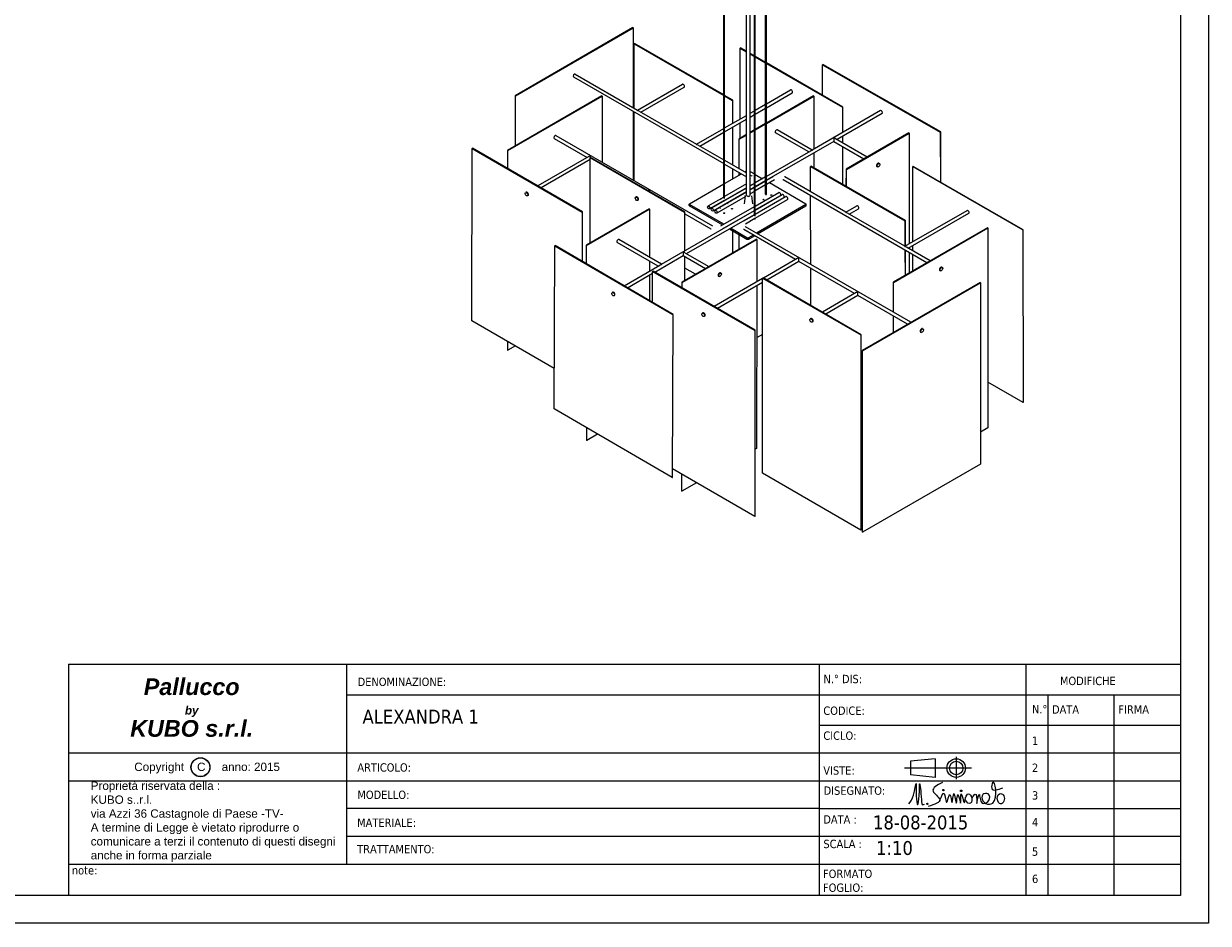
# Model space of a CAD drawing. Extents: x 360 to 4460, y -128 to 2742.
# Tile 10 of 14: x 2329 to 4460, y -128 to 1490. Entities that reach past the tile are written whole.
import ezdxf

# ---------------------------------------------------------------- set-up
doc = ezdxf.new("R2010")
doc.units = 0
doc.header["$LTSCALE"] = 10
doc.layers.add('CARTIGLIO', color=7, linetype='Continuous', lineweight=25)
doc.layers.add('FIRMA', color=7, linetype='Continuous', lineweight=25)
doc.layers.add('PROSPETTI', color=7, linetype='Continuous')
doc.layers.add('Visibile (ISO)', color=7, linetype='Continuous')
doc.styles.get("Standard").update_dxf_attribs({"font": 'TAHOMA.TTF'})

# ---------------------------------------------------------------- blocks, each defined once
blk = doc.blocks.new('A3')
at = {"layer": 'PROSPETTI'}
for points in [[(-90.29, 286.83), (319.71, 286.83), (319.71, -0.17), (-90.29, -0.17)], [(-85.29, 281.83), (314.71, 281.83), (314.71, 4.83), (-85.29, 4.83)]]:
    blk.add_lwpolyline(points, close=True, dxfattribs=at)
blk = doc.blocks.new('FIRMA')
at = {"layer": 'FIRMA'}
for centre, radius in [((341.5, 160.7), 1.2), ((373.4, 159.3), 1.4), ((312.7, 135.8), 1.18)]:
    blk.add_circle(centre, radius, dxfattribs=at)
for points in [[(279.4, 135.6), (287.9, 151.6), (292.3, 172.7), (292.5, 150.5), (294.9, 134.3), (298, 151), (298.7, 171.9), (301.8, 143.3), (304.7, 134), (307.2, 135.3)], [(339.8, 174.4), (322.8, 158.7), (334.9, 144), (314, 131)]]:
    blk.add_spline(points, degree=3, dxfattribs=at)
for points, end_tangent in [([(401.5, 136.3), (406.1, 152.8), (411, 137.3), (423.3, 142.1), (421.9, 153.6), (412.4, 152.6), (412.6, 141.5), (417.6, 136.5), (430.4, 137.3), (429.8, 173.9), (428.3, 163.8), (448.5, 164.6)], (-0.669123, -0.743152)), ([(393, 146.2), (398.8, 153.4), (401.5, 136.3)], (-0.159756, -0.987157))]:
    blk.add_spline(points, degree=3, dxfattribs=dict(at, end_tangent=end_tangent))
for points, knots in [([(335.2, 142.3), (338, 149.4), (344.3, 165), (346.2, 123), (353.5, 166.8), (356.9, 123.9), (360.2, 171.2), (365.2, 120.7), (366.4, 167.6), (374.2, 121.5), (371.4, 170.6), (379.5, 128.2), (380.3, 147.3), (386.6, 157.2), (395.3, 146.1), (389.9, 131.5), (380.9, 141.2), (380.7, 144.1)], [0, 0, 0, 0, 14.39454, 31.632741, 47.549106, 62.287979, 78.518173, 96.280147, 111.96525, 127.989305, 144.644502, 162.047004, 171.601103, 180.232055, 190.684485, 200.954681, 209.812061, 209.812061, 209.812061, 209.812061]), ([(438.2, 145.4), (439, 138.6), (448.4, 130.7), (454.2, 149.2), (442.6, 156.7), (438.5, 151.2), (438.2, 145.4)], [4.894088, 4.894088, 4.894088, 4.894088, 11.958903, 29.867396, 38.063875, 51.315638, 51.315638, 51.315638, 51.315638])]:
    blk.add_open_spline(points, degree=3, knots=knots, dxfattribs=at)
blk = doc.blocks.new('TAB PALLUCCO KUBO SRL')
at = {"layer": 'CARTIGLIO', "linetype": 'Continuous'}
for p, q in [((0, 41.61), (0, 0)), ((0, 41.61), (200, 41.61)), ((50, 41.61), (50, 5.65)), ((135, 41.61), (135, 0)), ((172.19, 41.61), (172.19, 0)), ((200, 41.61), (200, 0)), ((50, 36.13), (200, 36.13)), ((176.11, 36.13), (176.11, 0)), ((188.06, 0), (188.06, 36.13)), ((135, 30.65), (200, 30.65)), ((0, 25.65), (200, 25.65)), ((155.86, 24.6), (151.41, 24.14)), ((151.41, 24.14), (151.41, 21.72)), ((155.86, 24.6), (155.86, 21.26)), ((159.66, 24.92), (159.66, 20.95)), ((162.43, 22.93), (150.36, 22.93)), ((155.86, 21.26), (151.41, 21.72)), ((0, 20.65), (200, 20.65)), ((135, 15.65), (50, 15.65)), ((135, 15.65), (200, 15.65)), ((50, 10.65), (200, 10.65)), ((0, 5.65), (200, 5.65)), ((200, 0), (0, 0))]:
    blk.add_line(p, q, dxfattribs=at)
for centre, radius in [((23.72, 23.07), 1.71), ((23.72, 23.07), 1.7), ((23.72, 23.07), 1.69), ((23.72, 23.07), 1.68), ((23.72, 23.07), 1.67), ((159.66, 22.93), 1.67), ((159.66, 22.93), 1.21)]:
    blk.add_circle(centre, radius, dxfattribs=at)
at = {"layer": 'CARTIGLIO', "linetype": 'Continuous', "xscale": 0.09999999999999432, "yscale": 0.1000000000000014, "zscale": 0.1}
blk.add_blockref('FIRMA', (123.21, 2.91), dxfattribs=at)
at = {"layer": 'CARTIGLIO', "linetype": 'Continuous', "width": 47.5323}
for s, insert, char_height, attachment_point in [('{\\fArial|b1|i1|c0|p34;\\H1.2x;Pallucco\\P\\H0.5x;by\\P\\H2x;KUBO s.r.l.}', (22.14, 39.06), 2.5, 2), ('DENOMINAZIONE:', (51.99, 39.19), 1.5, 1), ('N.° DIS:', (135.78, 39.7), 1.5, 1), ('MODIFICHE', (178.32, 39.36), 1.5, 1), ('N.°', (173.29, 34.26), 1.5, 1), ('DATA', (176.89, 34.22), 1.5, 1), ('FIRMA', (188.83, 34.22), 1.5, 1), ('CODICE:', (135.76, 34), 1.5, 1), ('CICLO:', (135.76, 29.51), 1.5, 1), ('1', (173.29, 28.6), 1.5, 1), ('{\\fArial|b0|i0|c0|p34;Copyright    C     anno: 2015}', (11.81, 23.9), 1.5, 1), ('ARTICOLO:', (51.94, 23.79), 1.5, 1), ('2', (173.29, 23.73), 1.5, 1), ('VISTE:', (135.75, 23.24), 1.5, 1), ('{\\fArial|b0|i0|c0|p34;Proprietà riservata della :\\PKUBO s..r.l.\\Pvia Azzi 36 Castagnole di Paese -TV-\\PA termine di Legge è vietato riprodurre o comunicare a terzi il contenuto di questi disegni anche in forma parziale}', (3.98, 20.5), 1.5, 1), ('DISEGNATO:', (135.8, 19.62), 1.5, 1), ('MODELLO:', (51.94, 18.87), 1.5, 1), ('3', (173.29, 18.76), 1.5, 1), ('MATERIALE:', (51.9, 13.85), 1.5, 1), ('DATA :', (135.75, 14.44), 1.5, 1), ('4', (173.29, 13.94), 1.5, 1), ('TRATTAMENTO:', (51.91, 9.1), 1.5, 1), ('SCALA :', (135.77, 10.03), 1.5, 1), ('5', (173.29, 8.65), 1.5, 1), ('note:', (0.59, 5.29), 1.5, 1), ('FORMATO\\PFOGLIO:', (135.7, 4.66), 1.5, 1), ('6', (173.29, 3.75), 1.5, 1)]:
    blk.add_mtext(s, dxfattribs=dict(at, insert=insert, char_height=char_height, attachment_point=attachment_point))

msp = doc.modelspace()

# ---------------------------------------------------------------- linework, layer by layer
at = {"layer": 'Visibile (ISO)'}
for p, q in [((3588, 1176.1), (3588, 1542.5)), ((3589.5, 1175.5), (3589.5, 1541.9)), ((3628.7, 1181.5), (3628.7, 1534.3)), ((3635.7, 1181.5), (3635.7, 1534.3)), ((3643.1, 1144.3), (3643.1, 1534.7)), ((3644.6, 1143.8), (3644.6, 1534.8)), ((3663.3, 1182.9), (3663.3, 1538.1)), ((3664.8, 1182.9), (3664.8, 1538.5)), ((3424.7, 1482.8), (3212.6, 1360.3)), ((3213.3, 1359.9), (3425.4, 1482.4)), ((3424.7, 1482.8), (3425.4, 1482.4)), ((3425.4, 1482.4), (3425.4, 1338.9)), ((3427.5, 1454.2), (3426.8, 1453.8)), ((3426.8, 1338.1), (3426.8, 1453.8)), ((3426.8, 1453.8), (3588, 1360.7)), ((3588, 1361.6), (3427.5, 1454.2)), ((3618.4, 1446.1), (3617.7, 1445.7)), ((3617.7, 1318.5), (3617.7, 1445.7)), ((3617.7, 1445.7), (3628.7, 1439.3)), ((3628.7, 1440.1), (3618.4, 1446.1)), ((3643.1, 1431.8), (3635.7, 1436.1)), ((3635.7, 1435.3), (3643.1, 1431)), ((3663.3, 1420.2), (3644.6, 1430.9)), ((3644.6, 1430.1), (3663.3, 1419.3)), ((3802.3, 1339.9), (3664.8, 1419.3)), ((3664.8, 1418.5), (3801.6, 1339.5)), ((3766.1, 1416.5), (3765.4, 1416.1)), ((3765.7, 1361.1), (3765.4, 1416.1)), ((3765.4, 1416.1), (3977.6, 1294.8)), ((3978.3, 1295.2), (3766.1, 1416.5)), ((3317.8, 1394.1), (3588, 1238.1)), ((3320.8, 1399.3), (3433.2, 1334.4)), ((3433.2, 1334.4), (3513.7, 1380.9)), ((3439.2, 1330.9), (3516.7, 1375.7)), ((3664.8, 1345.6), (3708.2, 1370.7)), ((3664.8, 1338.7), (3711.2, 1365.5)), ((3368.8, 1359.9), (3199.1, 1262)), ((3199.8, 1261.5), (3369.5, 1359.5)), ((3212.6, 1360.3), (3213.3, 1359.9)), ((3212.6, 1360.3), (3212.6, 1269.7)), ((3213.3, 1270.1), (3213.3, 1359.9)), ((3368.8, 1359.9), (3369.5, 1359.5)), ((3369.5, 1359.5), (3369.5, 1240.5)), ((3604.3, 1352.2), (3589.5, 1360.7)), ((3589.5, 1359.9), (3603.6, 1351.8)), ((3604.3, 1352.2), (3603.6, 1351.8)), ((3603.6, 1351.8), (3603.6, 1310.3)), ((3604.3, 1310.7), (3604.3, 1352.2)), ((3644.6, 1334), (3663.3, 1344.8)), ((3749.2, 1360), (3664.8, 1311.1)), ((3664.8, 1310.3), (3749.9, 1359.6)), ((3749.2, 1360), (3749.9, 1359.6)), ((3749.9, 1359.6), (3750.1, 1264.2)), ((3425.4, 1332), (3425.4, 1208.2)), ((3426.8, 1207.4), (3426.8, 1331.1)), ((3433.2, 1334.4), (3433.2, 1333.4)), ((3436.2, 1332.7), (3539.2, 1273.2)), ((3589.5, 1302.2), (3628.7, 1324.8)), ((3635.7, 1328.9), (3643.1, 1333.1)), ((3635.7, 1321.9), (3643.1, 1326.2)), ((3644.6, 1327.1), (3663.3, 1337.9)), ((3870.1, 1333.5), (3747.1, 1262.5)), ((3873.1, 1328.3), (3792, 1281.5)), ((3802.3, 1339.9), (3801.6, 1339.5)), ((3801.6, 1339.5), (3801.6, 1294)), ((3802.3, 1294.4), (3802.3, 1339.9)), ((3539.2, 1273.2), (3588, 1301.3)), ((3589.5, 1295.3), (3628.7, 1317.9)), ((3603.6, 1303.4), (3603.6, 1236)), ((3604.3, 1235.6), (3604.3, 1303.8)), ((3617.7, 1283.9), (3617.7, 1311.5)), ((3663.3, 1310.3), (3644.6, 1299.4)), ((3644.6, 1298.6), (3663.3, 1309.4)), ((3283.2, 1283.4), (3342.3, 1249.3)), ((3286.2, 1288.6), (3567.6, 1126.1)), ((3545.2, 1269.7), (3588, 1294.4)), ((3628.7, 1290.2), (3614.9, 1282.2)), ((3614.9, 1282.2), (3615.6, 1281.8)), ((3614.9, 1282.2), (3614.9, 1229.5)), ((3615.6, 1281.8), (3628.7, 1289.4)), ((3615.7, 1229), (3615.6, 1281.8)), ((3643.1, 1298.6), (3635.7, 1294.3)), ((3635.7, 1293.5), (3643.1, 1297.8)), ((3741.1, 1259.1), (3681.3, 1293.6)), ((3747.1, 1262.5), (3684.3, 1298.8)), ((3786, 1284), (3786, 1278.1)), ((3789, 1283.3), (3846.3, 1250.2)), ((3801.6, 1287.1), (3801.6, 1276)), ((3802.3, 1275.6), (3802.3, 1287.5)), ((3921.1, 1293.3), (3808, 1228.2)), ((3808.7, 1227.8), (3921.8, 1292.9)), ((3921.1, 1293.3), (3921.8, 1292.9)), ((3921.8, 1292.9), (3921.6, 1093.8)), ((3978.3, 1295.2), (3977.6, 1294.8)), ((3977.6, 1294.8), (3977.9, 1205)), ((3978.6, 1204.6), (3978.3, 1295.2)), ((3135.2, 955.3), (3135.5, 1265.3)), ((3135.5, 1265.3), (3136.2, 1265.7)), ((3135.5, 1265.3), (3333.5, 1150.7)), ((3334.2, 1151.1), (3136.2, 1265.7)), ((3199.1, 1262), (3199.8, 1261.5)), ((3199.1, 1262), (3199.1, 1229.3)), ((3199.8, 1228.9), (3199.8, 1261.5)), ((3539.2, 1273.2), (3539.2, 1272.1)), ((3542.2, 1271.4), (3588, 1245)), ((3786, 1278.1), (3664.8, 1208.1)), ((3744.1, 1260.8), (3664.8, 1215)), ((3747.1, 1261.5), (3747.1, 1262.5)), ((3750.1, 1257.3), (3750.1, 1230.4)), ((3786, 1278.1), (3840.3, 1246.8)), ((3801.6, 1269.1), (3801.6, 1200.7)), ((3802.3, 1200.3), (3802.3, 1268.7)), ((3345.3, 1251), (3253.4, 1197.9)), ((3347.6, 1245.4), (3259.4, 1194.5)), ((3347.5, 1095.2), (3347.6, 1248.9)), ((3347.6, 1248.9), (3348.3, 1249.4)), ((3347.6, 1248.9), (3517.3, 1150.8)), ((3348.3, 1249.3), (3348.3, 1251.7)), ((3518.1, 1151.2), (3348.3, 1249.4)), ((3589.5, 1244.1), (3628.7, 1221.5)), ((3589.5, 1237.2), (3628.7, 1214.6)), ((3867, 1238.8), (3868, 1238.2)), ((3589.5, 1202.4), (3619.7, 1219.8)), ((3603.6, 1229.1), (3603.6, 1210.5)), ((3604.3, 1210.9), (3604.3, 1228.7)), ((3615, 1222.5), (3615, 1217.1)), ((3615.7, 1217.5), (3615.7, 1222.1)), ((3625.7, 1223.3), (3628.7, 1225)), ((3635.7, 1223.8), (3643.1, 1219.5)), ((3635.7, 1217.5), (3638.3, 1216)), ((3644.6, 1218.7), (3657.9, 1211)), ((3745, 1233.3), (3744.3, 1232.9)), ((3744.3, 1187.4), (3744.3, 1232.9)), ((3744.3, 1232.9), (3914, 1135.1)), ((3914.7, 1135.5), (3745, 1233.3)), ((3808, 1228.2), (3807.9, 1197)), ((3808, 1228.2), (3808.7, 1227.8)), ((3808.6, 1196.6), (3808.7, 1227.8)), ((3863.5, 1232.8), (3864.5, 1232.2)), ((3928.8, 1233.2), (3928.1, 1232.8)), ((3928.3, 1097.7), (3928.1, 1232.8)), ((3928.1, 1232.8), (4126.1, 1118.8)), ((4126.8, 1119.2), (3928.8, 1233.2)), ((3526.5, 1166), (3588, 1201.5)), ((3628.7, 1194.2), (3566, 1158)), ((3628.7, 1201.5), (3589.5, 1178.9)), ((3628.7, 1194.6), (3589.5, 1172)), ((3643.1, 1202.5), (3635.7, 1198.2)), ((3638.3, 1200.1), (3635.7, 1198.6)), ((3643.1, 1195.6), (3635.7, 1191.3)), ((3643.1, 1195.1), (3635.7, 1190.9)), ((3663.3, 1214.1), (3644.6, 1203.4)), ((3663.3, 1207.2), (3644.6, 1196.4)), ((3663.3, 1206.8), (3644.6, 1196)), ((3663.3, 1199.9), (3644.6, 1189.1)), ((3676.3, 1214.3), (3664.8, 1207.7)), ((3679.3, 1209.1), (3664.8, 1200.7)), ((3670.2, 1203.9), (3735.8, 1166)), ((3953.4, 1059.8), (3694.7, 1209.1)), ((3807.9, 1150.7), (3697.7, 1214.3)), ((3232.7, 1186.6), (3231.7, 1186)), ((3236.2, 1180.5), (3235.2, 1179.9)), ((3430.7, 1178.4), (3429.7, 1177.8)), ((3434.2, 1172.4), (3433.2, 1171.7)), ((3451.4, 1189.8), (3451.4, 1189.8)), ((3454.4, 1188), (3454.4, 1190.5)), ((3588, 1178), (3559.7, 1161.7)), ((3628.7, 1187.3), (3569, 1152.8)), ((3628.7, 1186.8), (3572.4, 1154.3)), ((3626.4, 1178.6), (3575.4, 1149.1)), ((3589.5, 1171.5), (3589.5, 1172)), ((3626.7, 1180.4), (3624.9, 1165.8)), ((3643.1, 1188.2), (3635.7, 1183.9)), ((3637.8, 1180.4), (3639.6, 1165.8)), ((3644.6, 1161.7), (3686.9, 1186.2)), ((3644.6, 1154.4), (3693.3, 1182.5)), ((3644.6, 1154.8), (3689.9, 1181)), ((3644.6, 1147), (3699.7, 1178.8)), ((3644.6, 1147.4), (3696.3, 1177.3)), ((3644.6, 1140.1), (3702.7, 1173.6)), ((3744.4, 1056.7), (3744.3, 1180.5)), ((3333.5, 1150.7), (3333.4, 1062.3)), ((3333.5, 1150.7), (3334.2, 1151.1)), ((3334.1, 1061.8), (3334.2, 1151.1)), ((3453.7, 1156.7), (3340.5, 1091.2)), ((3341.2, 1090.8), (3454.4, 1156.3)), ((3454.4, 1156.3), (3453.7, 1156.7)), ((3454.4, 1156.3), (3454.5, 1069.8)), ((3476.3, 1057.2), (3643.1, 1153.5)), ((3517.3, 1150.8), (3518.1, 1151.2)), ((3517.3, 1150.8), (3517.3, 1080.9)), ((3518, 1081.3), (3518.1, 1151.2)), ((3525.9, 1162.7), (3525.9, 1165.2)), ((3587.9, 1129), (3526.5, 1164.4)), ((3526.5, 1161.9), (3585.7, 1127.7)), ((3588.9, 1171.6), (3562.7, 1156.5)), ((3583, 1126.1), (3643.1, 1160.9)), ((3586, 1120.9), (3643.1, 1153.9)), ((3735.8, 1164.4), (3646.9, 1113)), ((3649, 1111.8), (3735.8, 1161.9)), ((3736.4, 1162.7), (3736.4, 1165.2)), ((3807.9, 1150.7), (3827.7, 1162.1)), ((3807.9, 1150.7), (3807.9, 1149.7)), ((3813.9, 1147.2), (3830.7, 1156.9)), ((3914, 1089.4), (4025.7, 1153.9)), ((3518.1, 1147.8), (3564.6, 1120.9)), ((3521.2, 1076.2), (3643.1, 1146.6)), ((3624, 1135.1), (3643.1, 1146.2)), ((3627, 1129.9), (3644.1, 1139.8)), ((3644.6, 1139.5), (3644.6, 1140.1)), ((3914, 1089.4), (3810.9, 1149)), ((3914.7, 1135.5), (3914, 1135.1)), ((3914, 1135.1), (3914, 1089.5)), ((3914.7, 1089.9), (3914.7, 1135.5)), ((3920, 1086), (4028.7, 1148.7)), ((3591.7, 1124.3), (3592.1, 1124.1)), ((3594.2, 1125.3), (3593.9, 1125.5)), ((3598.1, 1120.6), (3629.8, 1102.3)), ((3629.8, 1104.8), (3600.2, 1121.8)), ((3603.6, 1117.4), (3603.6, 1077.4)), ((3604.3, 1077.8), (3604.3, 1117)), ((3615.1, 1110.8), (3615.1, 1084)), ((3615.8, 1084.4), (3615.8, 1110.4)), ((3717.1, 1065.6), (3624, 1119.3)), ((3924.8, 952.6), (3627, 1124.5)), ((3640.9, 1109.6), (3632.6, 1104.8)), ((3632.6, 1102.3), (3643, 1108.3)), ((4062.5, 1122.7), (3892.8, 1024.7)), ((3893.5, 1024.3), (4063.2, 1122.3)), ((4063.2, 1122.3), (4062.5, 1122.7)), ((4063.2, 1122.3), (4063.3, 763.1)), ((4126.8, 1119.2), (4126.1, 1118.8)), ((4126.1, 1118.8), (4126.5, 808.3)), ((4127.2, 808.7), (4126.8, 1119.2)), ((3282.9, 797), (3284.1, 1090.2)), ((3284.1, 1090.2), (3284.8, 1090.6)), ((3284.1, 1090.2), (3496.2, 966.5)), ((3496.9, 966.9), (3284.8, 1090.6)), ((3341.2, 1090.8), (3340.5, 1091.2)), ((3340.5, 1091.2), (3340.6, 1058.1)), ((3341.3, 1057.7), (3341.2, 1090.8)), ((3470.3, 1053.7), (3396.3, 1096.5)), ((3476.3, 1057.2), (3399.3, 1101.6)), ((3646.8, 1102.2), (3512.4, 1024.9)), ((3513.1, 1024.5), (3647.5, 1101.8)), ((3647.5, 1101.8), (3646.8, 1102.2)), ((3647.5, 1101.8), (3647.4, 1025.3)), ((3914, 1089.4), (3914, 1088.4)), ((3959.4, 1063.2), (3917, 1087.7)), ((3921.6, 1086.9), (3921.6, 1085.1)), ((3928.3, 1081.2), (3928.3, 1090.8)), ((3463.8, 1043), (3515.2, 1072.7)), ((3515.2, 1078.6), (3515.2, 1072.7)), ((3515.2, 1072.7), (3555.3, 1049.6)), ((3517.3, 1071.5), (3517.3, 1027.7)), ((3518, 1028.1), (3518, 1071.1)), ((3518.2, 1077.9), (3561.3, 1053)), ((3720.1, 1067.3), (3659.3, 1032.2)), ((3723.1, 1062.1), (3723.1, 1068)), ((3914, 1082.5), (3914.1, 1037)), ((3914.8, 1037.4), (3914.7, 1082.1)), ((3921.6, 1078.2), (3921.5, 1041.3)), ((3928.3, 1045.3), (3928.3, 1074.3)), ((3408.9, 1018.3), (3473.3, 1055.5)), ((3454.5, 1062.9), (3454.5, 1044.6)), ((3460.1, 1044.3), (3460.8, 1044.8)), ((3460.1, 1044.3), (3643.9, 938.2)), ((3460.1, 988.4), (3460.1, 1044.3)), ((3644.6, 938.6), (3460.8, 1044.8)), ((3476.3, 1056.2), (3476.3, 1057.2)), ((3537.1, 1039.1), (3518, 1050.1)), ((3723.1, 1062.1), (3665.3, 1028.7)), ((3823.2, 1004.3), (3723.1, 1062.1)), ((3744.5, 983), (3744.4, 1049.8)), ((3976.6, 1045.8), (3977.7, 1045.2)), ((3980.1, 1051.9), (3981.2, 1051.3)), ((3414.9, 1014.8), (3460.1, 1040.9)), ((3454.5, 1037.7), (3454.6, 991.6)), ((3513.1, 1024.5), (3512.4, 1024.9)), ((3512.4, 1024.9), (3512.4, 1014.9)), ((3513.1, 1014.5), (3513.1, 1024.5)), ((3658, 1031.5), (3570.9, 981.2)), ((3658, 1024.5), (3576.9, 977.7)), ((3578.5, 1035.6), (3579.6, 1035)), ((3582, 1041.7), (3583.1, 1041)), ((3658, 1032.1), (3658.8, 1032.5)), ((3658, 1032.1), (3834.8, 930)), ((3658, 681), (3658, 1032.1)), ((3835.5, 930.4), (3658.8, 1032.5)), ((4049.1, 1024.3), (3836.9, 901.9)), ((3837.6, 901.5), (4049.8, 1023.9)), ((3893.5, 1024.3), (3892.8, 1024.7)), ((3892.8, 1024.7), (3892.8, 971.1)), ((3893.5, 970.6), (3893.5, 1024.3)), ((4049.8, 1023.9), (4049.1, 1024.3)), ((4049.8, 1023.9), (4049.8, 697.3)), ((3388.3, 1007), (3387.2, 1006.3)), ((3647.4, 1018.4), (3647, 725.9)), ((3826.2, 1006.1), (3765.4, 971)), ((3829.2, 1000.9), (3829.2, 1006.8)), ((3391.8, 1000.9), (3390.7, 1000.3)), ((3829.2, 1000.9), (3771.4, 967.5)), ((3918.8, 949.1), (3829.2, 1000.9)), ((3496.2, 966.5), (3495, 673.3)), ((3495.7, 673.7), (3496.9, 966.9)), ((3496.2, 966.5), (3496.9, 966.9)), ((3550.2, 969.8), (3549.2, 969.2)), ((3553.7, 963.7), (3552.7, 963.1)), ((3744.7, 959.6), (3743.6, 959)), ((3892.8, 964.1), (3892.8, 934.1)), ((3893.5, 934.5), (3893.5, 963.7)), ((3283.2, 869.6), (3135.2, 955.3)), ((3643.9, 938.2), (3644.6, 938.6)), ((3643.9, 938.2), (3643.9, 603.4)), ((3644.6, 603.8), (3644.6, 938.6)), ((3748.2, 953.5), (3747.1, 952.9)), ((3945.5, 941.2), (3946.5, 940.6)), ((3199.1, 918.3), (3199.1, 902.7)), ((3199.8, 902.3), (3199.8, 917.9)), ((3658, 930.8), (3647.2, 924.5)), ((3834.8, 930), (3835.5, 930.4)), ((3834.8, 930), (3834.8, 578.9)), ((3835.5, 579.3), (3835.5, 930.4)), ((3942, 935.2), (3943, 934.6)), ((3199.1, 902.7), (3199.8, 902.3)), ((3213.3, 910.1), (3199.8, 902.3)), ((3837.6, 901.5), (3836.9, 901.9)), ((3836.9, 901.9), (3836.9, 575.3)), ((3837.6, 574.9), (3837.6, 901.5)), ((4126.5, 808.3), (4063.2, 844.7)), ((3495, 673.3), (3282.9, 797)), ((4127.2, 808.7), (4126.5, 808.3)), ((3836.9, 787.6), (3835.5, 788.4)), ((3340.9, 763.1), (3341, 740.3)), ((3341.7, 739.9), (3341.6, 762.7)), ((3361.2, 751.3), (3341.7, 739.9)), ((4063.3, 763.1), (4049.8, 755.3)), ((3341.7, 739.9), (3341, 740.3)), ((3647, 725.9), (3644.6, 724.6)), ((3643.9, 603.4), (3495.8, 689)), ((4049.8, 697.3), (3837.6, 574.9)), ((3495, 673.3), (3495.7, 673.7)), ((3512, 679.6), (3511.9, 649)), ((3512.6, 648.6), (3512.7, 679.2)), ((3539.2, 663.9), (3512.6, 648.6)), ((3834.8, 578.9), (3658, 681)), ((3512.6, 648.6), (3511.9, 649)), ((3643.9, 603.4), (3644.6, 603.8)), ((3834.8, 578.9), (3835.5, 579.3)), ((3837.6, 574.9), (3836.9, 575.3))]:
    msp.add_line(p, q, dxfattribs=at)
at = {"layer": 'Visibile (ISO)', "flags": 128}
for points in [[(3638.3, 1216), (3639.1, 1215.5)], [(3697.7, 1214.3), (3697.2, 1214.6)], [(3635.7, 1210.5), (3636, 1210.3)], [(3643.1, 1205.4), (3643, 1204.9)], [(3694.7, 1209.1), (3694.4, 1209.3)], [(3581.7, 1173.4), (3581.6, 1173.4)], [(3583.1, 1174.2), (3583.2, 1174.1)], [(3626.7, 1180.4), (3626.7, 1180.8)], [(3635.7, 1183), (3636.1, 1182.7)], [(3666.5, 1174), (3666.7, 1174.1)], [(3680.7, 1182.2), (3680.9, 1182.3)], [(3687, 1178.5), (3687.2, 1178.6)], [(3693.4, 1174.2), (3693.3, 1174.2)], [(3694.8, 1175), (3694.9, 1174.9)], [(3567.5, 1165.2), (3567.4, 1165.2)], [(3568.9, 1166), (3569, 1165.9)], [(3575.3, 1161.4), (3575.1, 1161.3)], [(3581.7, 1157.7), (3581.5, 1157.6)], [(3589.5, 1169.5), (3589.2, 1169.5)], [(3595.8, 1165.9), (3595.6, 1165.8)], [(3639.6, 1165.8), (3639.6, 1165.5)], [(3672.9, 1170.4), (3673.1, 1170.5)], [(3679.3, 1166), (3679.2, 1166.1)], [(3680.7, 1166.8), (3680.8, 1166.8)], [(3564.6, 1120.9), (3565.2, 1120.6)], [(3567.6, 1126.1), (3568, 1125.9)], [(3624, 1119.3), (3623.5, 1119.6)], [(3627, 1124.5), (3626.7, 1124.7)]]:
    msp.add_lwpolyline(points, dxfattribs=at)
at = {"layer": 'Visibile (ISO)'}
for centre, major_axis, start_param, end_param in [((3319.3, 1396.7), (-1.5, -2.6), 3.141593, 6.283185), ((3515.2, 1378.3), (1.5, -2.6), 0, 3.141593), ((3709.7, 1368.1), (1.5, -2.6), 0, 3.141593), ((3433.2, 1330.9), (4.24, 0), 0.785398, 1.570796), ((3871.6, 1330.9), (-1.5, 2.6), 3.141593, 6.283185), ((3284.7, 1286), (-1.5, -2.6), 3.141593, 6.283185), ((3682.8, 1296.2), (1.5, 2.6), 0, 3.141593), ((3786, 1281.5), (4.24, 0), 0.785398, 1.570796), ((3539.2, 1269.7), (4.24, 0), 0.785398, 1.570796), ((3747.1, 1259.1), (4.24, 0), 1.570796, 2.356194), ((3348.3, 1249.3), (4.24, 0), 1.570796, 2.356194), ((3865.2, 1235.8), (1.75, 3.03), 0, 3.141593), ((3234.5, 1183.6), (1.75, -3.03), 0, 3.141593), ((3432.5, 1175.4), (1.75, -3.03), 0, 3.141593), ((3454.4, 1188), (4.24, 0), 1.570796, 2.356194), ((3632.2, 1181.5), (3.5, 0), 3.141593, 6.283185), ((3632.2, 1180.9), (3, 0), 3.482043, 5.942735), ((3664.1, 1182.9), (1, 0), 2.418858, 7.00592), ((3664.1, 1182.9), (0.75, 0), 3.141593, 6.283185), ((3688.4, 1183.6), (1.5, -2.6), 0, 3.141593), ((3694.8, 1179.9), (1.5, -2.6), 0, 3.141593), ((3701.2, 1176.2), (1.5, -2.6), 0, 3.141593), ((3527.9, 1165.2), (-2, 0), 5.497787, 7.068583), ((3527.9, 1162.7), (-2, 0), 0, 0.785398), ((3588.8, 1171.3), (-1, 0), 0.495123, 1.015937), ((3588.8, 1171.3), (-0.75, 0), 0.393848, 1.09499), ((3588.8, 1171.3), (1, 0), 0.554859, 0.722734), ((3734.4, 1165.2), (2, 0), 5.497787, 7.068583), ((3734.4, 1162.7), (2, 0), 5.497787, 6.283185), ((3829.2, 1159.5), (1.5, -2.6), 0, 3.141593), ((4027.2, 1151.3), (1.5, -2.6), 0, 3.141593), ((3643.9, 1139.5), (1, 0), 3.696452, 7.00592), ((3643.9, 1139.5), (0.75, 0), 3.617399, 6.283185), ((3807.9, 1147.2), (-4.24, 0), 3.926991, 4.712389), ((3397.8, 1099), (1.5, 2.6), 0, 3.141593), ((3631.2, 1105.6), (-2, 0), 0.785398, 2.356194), ((3631.2, 1103.1), (2, 0), 3.926991, 5.497787), ((3914, 1086), (-4.24, 0), 3.926991, 4.712389), ((3515.2, 1076.2), (-4.24, 0), 3.926991, 4.712389), ((3723.1, 1065.6), (-4.24, 0), 4.712389, 5.497787), ((3476.3, 1053.7), (-4.24, 0), 4.712389, 5.497787), ((3978.4, 1048.8), (1.75, 3.03), 0, 3.141593), ((3580.3, 1038.6), (1.75, 3.03), 0, 3.141593), ((3390, 1003.9), (1.75, -3.03), 0, 3.141593), ((3829.2, 1004.3), (-4.24, 0), 4.712389, 5.497787), ((3552, 966.8), (1.75, -3.03), 0, 3.141593), ((3746.4, 956.6), (1.75, -3.03), 0, 3.141593), ((3943.7, 938.2), (1.75, 3.03), 0, 3.141593)]:
    msp.add_ellipse(centre, major_axis=major_axis, ratio=0.57735, start_param=start_param, end_param=end_param, dxfattribs=at)
for centre, major_axis in [((3866.3, 1235.2), (1.75, 3.03)), ((3233.4, 1182.9), (1.75, -3.03)), ((3431.4, 1174.8), (1.75, -3.03)), ((3659.5, 1173.4), (1, 0)), ((3673.6, 1181.5), (1, 0)), ((3561.2, 1159.1), (-1.5, 2.6)), ((3567.5, 1155.4), (1.5, -2.6)), ((3573.9, 1151.7), (1.5, -2.6)), ((3602.9, 1157), (1, 0)), ((3588.7, 1148.9), (1, 0)), ((3979.4, 1048.2), (-1.75, -3.03)), ((3581.3, 1038), (-1.75, -3.03)), ((3389, 1003.3), (-1.75, 3.03)), ((3550.9, 966.2), (-1.75, 3.03)), ((3745.4, 956), (-1.75, 3.03)), ((3944.8, 937.6), (1.75, 3.03))]:
    msp.add_ellipse(centre, major_axis=major_axis, ratio=0.57735, dxfattribs=at)

# ---------------------------------------------------------------- block references
at = {"xscale": 10, "yscale": 10, "zscale": 10}
for name, p in [('A3', (1262.6, -126.8)), ('TAB PALLUCCO KUBO SRL', (2409.6, -78.5))]:
    msp.add_blockref(name, p, dxfattribs=at)

# ---------------------------------------------------------------- texts
at = {"char_height": 25, "width": 805.139, "attachment_point": 1}
for s, insert in [('ALEXANDRA 1', (2938.3, 255.8)), ('18-08-2015', (3856.5, 65.5)), ('1:10', (3862, 19.5))]:
    msp.add_mtext(s, dxfattribs=dict(at, insert=insert))

doc.saveas('drawing.dxf')
